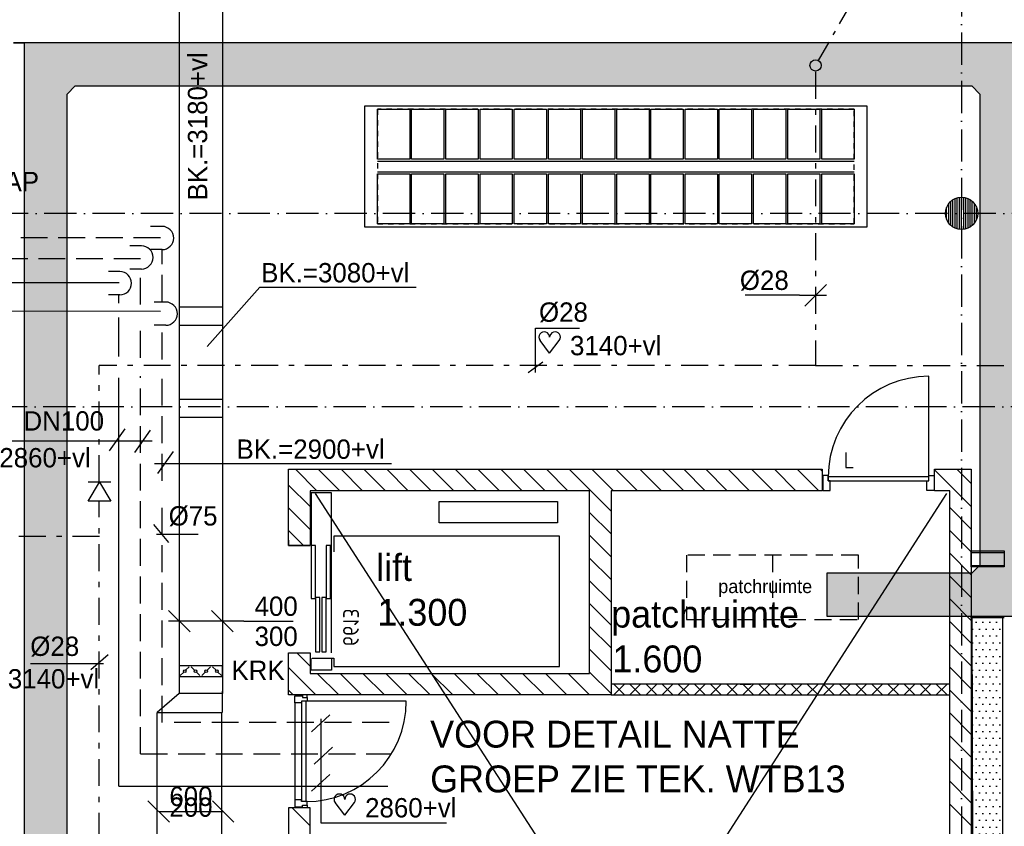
# Model space of a CAD drawing. Extents: x -41378 to 114803, y -24080 to 82188.
# Tile 108 of 137: x 57430 to 66588, y 47924 to 55429. Entities that reach past the tile are written whole.
import ezdxf
from ezdxf.enums import TextEntityAlignment as Align

# ---------------------------------------------------------------- set-up
doc = ezdxf.new("R2010")
doc.units = 0
doc.header["$LTSCALE"] = 50
for name, pattern in [('2322102', [45, 5, -2, 5, -2, 5, -2, 5, -2, 5, -2, 5, -5]), ('2322107', [2000, 1000, 1000]), ('2322108', [7, 5, -2]), ('2322109', [10, 5, -2, 1, -2]), ('2322121', [2000, 1000, 1000]), ('DASHDOT', [9, 6, -1.5, 0, -1.5]), ('HIDDEN', [2, 1, -1]), ('HIDDEN2', [4.7625, 3.175, -1.5875]), ('LURETOUR', [6, 4, -2])]:
    doc.linetypes.add(name, pattern=pattern)
doc.layers.get('0').update_dxf_attribs({"linetype": 'CONTINUOUS'})
for name, color, linetype in [('AL$1----_ALGEMEEN', 7, 'CONTINUOUS'), ('AL$1----_MAATVOERING', 7, 'CONTINUOUS'), ('AL$7----_STRAMIEN', 1, 'DASHDOT'), ('AL22----_BINNENWAND', 7, 'CONTINUOUS'), ('AL28----_KONSTRUKTIE', 3, 'CONTINUOUS'), ('AL32----_BINNENKOZ', 7, 'CONTINUOUS'), ('AL32----_DRAAIR', 7, 'CONTINUOUS'), ('AL32----_DRAAIRICHTING', 1, 'CONTINUOUS'), ('AL66----_TRANSPINST', 7, 'CONTINUOUS'), ('ALXA7---_KALKZVUIL', 1, 'CONTINUOUS'), ('ALXAA---_GEWBETON', 12, 'CONTINUOUS'), ('ALXAB---_PREFABBETON', 1, 'CONTINUOUS'), ('ATN-----_BLOCKNAAM', 2, 'CONTINUOUS'), ('BOUW', 8, 'CONTINUOUS'), ('KABELGGOOT1', 8, 'CONTINUOUS'), ('WL524---', 4, 'CONTINUOUS'), ('WL531---', 4, 'CONTINUOUS'), ('WL561---', 4, 'CONTINUOUS'), ('WL561---_AANVOER', 4, 'CONTINUOUS'), ('WL561---_RETOUR', 4, 'CONTINUOUS'), ('WL562---', 4, 'CONTINUOUS'), ('WL5627--', 4, 'CONTINUOUS'), ('WL570---', 3, 'CONTINUOUS'), ('WL570---_RETOUR', 3, 'CONTINUOUS'), ('WL570---_TOEVOER', 3, 'CONTINUOUS'), ('WM$1----', 1, 'CONTINUOUS'), ('WM531---', 1, 'CONTINUOUS'), ('WM541---', 1, 'CONTINUOUS'), ('WM570---', 1, 'CONTINUOUS')]:
    doc.layers.add(name, color=color, linetype=linetype)
doc.layers.get('0').freeze()
doc.styles.add('BURO-018', font='BUROFONT.shx', dxfattribs={"height": 90})
doc.styles.add('BURO-025', font='BUROFONT.shx', dxfattribs={"height": 250})
doc.styles.get("Standard").update_dxf_attribs({"font": 'ISOCP'})
pattern_1 = [(0, (0, 200000), (31.75, 63.5), [0, -63.5])]

# ---------------------------------------------------------------- blocks, each defined once
blk = doc.blocks.new('LU-2D-K-190')
at = {"color": 0, "linetype": 'CONTINUOUS'}
for p, q in [((-0.5, 200), (0.5, 200)), ((-0.5, -200), (0.5, -200))]:
    blk.add_line(p, q, dxfattribs=at)
blk = doc.blocks.new('*U169', base_point=(59282, 49832.2))
at = {"layer": 'WM570---', "linetype": 'CONTINUOUS'}
for p, q in [((58982.3, 49931.9), (59181.7, 49732.5)), ((59382.3, 49931.9), (59581.7, 49732.5)), ((59682, 49832.2), (58982, 49832.2)), ((59682, 49832.2), (60141.9, 49832.2))]:
    blk.add_line(p, q, dxfattribs=at)
at = {"layer": 'WM570---', "linetype": 'CONTINUOUS', "style": 'BURO-018'}
for s, p in [('400', (59782, 49882.2)), ('300', (59782, 49602.2))]:
    blk.add_text(s, height=180, dxfattribs=at).set_placement(p)
blk = doc.blocks.new('LU-2D-KLC-19064')
at = {"color": 0, "linetype": 'CONTINUOUS'}
for p, q in [((-50, 200), (-50, -200)), ((50, 200), (-50, 200)), ((-8.8, 158.8), (-41.2, 191.2)), ((50, -200), (50, 200)), ((8.8, 141.2), (41.2, 108.8)), ((-8.8, 41.2), (-41.2, 8.8)), ((8.8, 58.8), (41.2, 91.2)), ((-8.8, -41.2), (-41.2, -8.8)), ((8.8, -58.8), (41.2, -91.2)), ((-8.8, -158.8), (-41.2, -191.2)), ((8.8, -141.2), (41.2, -108.8)), ((-50, -200), (50, -200))]:
    blk.add_line(p, q, dxfattribs=at)
for centre in [(0, 150), (0, 50), (0, -50), (0, -150)]:
    blk.add_circle(centre, 12.5, dxfattribs=at)
blk = doc.blocks.new('LU-2D-K-258')
at = {"color": 0, "linetype": 'CONTINUOUS'}
for p, q in [((-0.5, 300), (0.5, 300)), ((-0.5, -300), (0.5, -300))]:
    blk.add_line(p, q, dxfattribs=at)
blk = doc.blocks.new('*U227', base_point=(59176.6, 48393.8))
at = {"layer": 'WM570---', "linetype": 'CONTINUOUS'}
for p, q in [((58776.9, 48493.5), (58976.3, 48294.1)), ((59376.9, 48493.5), (59576.3, 48294.1)), ((58876.6, 48393.8), (59476.6, 48393.8))]:
    blk.add_line(p, q, dxfattribs=at)
at = {"layer": 'WM570---', "linetype": 'CONTINUOUS', "style": 'BURO-018'}
for s, p in [('600', (59176.6, 48443.8)), ('200', (59176.6, 48343.8))]:
    blk.add_text(s, height=180, dxfattribs=at).set_placement(p, align=Align.CENTER)
blk = doc.blocks.new('LDS')
at = {"color": 0, "linetype": 'CONTINUOUS'}
for p, q in [((0, 1), (1, 1)), ((0, -1), (1, -1))]:
    blk.add_line(p, q, dxfattribs=at)
blk.add_arc((0, 0), 1, 90, 270, dxfattribs=at)
blk = doc.blocks.new('3048311')
at = {"color": 0, "linetype": 'CONTINUOUS'}
for p, q in [((-2.5, 1.5), (0, 0)), ((-2.5, -1.5), (-2.5, 1.5)), ((0, -1.5), (0, 1.5)), ((0, 0), (-2.5, -1.5))]:
    blk.add_line(p, q, dxfattribs=at)
at = {"color": 0, "linetype": 'CONTINUOUS', "style": 'BURO-018', "flags": 1}
blk.add_attdef('CV_MATCODE', (0, 0), '', height=1.8, dxfattribs=at)
blk = doc.blocks.new('LDV1109')
at = {"color": 0, "linetype": 'CONTINUOUS'}
for p, q in [((5.875, 10.176), (6.75, 11.691)), ((5.312, 9.202), (5.5, 9.526)), ((4, 6.928), (4.937, 8.552)), ((3.437, 5.954), (3.625, 6.279)), ((2.125, 3.681), (3.062, 5.304)), ((1.562, 2.706), (1.75, 3.031)), ((0.25, 0.433), (1.187, 2.057))]:
    blk.add_line(p, q, dxfattribs=at)
blk.add_lwpolyline([(6.75, 11.691, 0, 1, 0), (5.5, 9.526, 1, 1, 0)], format="xyseb", dxfattribs=at)
blk.add_circle((0, 0), 0.5, dxfattribs=at)
blk = doc.blocks.new('*U256', base_point=(64833.5, 52864.9))
at = {"color": 0, "linetype": 'CONTINUOUS'}
for p, q in [((64933.5, 52964.9), (64733.5, 52764.9)), ((64683.5, 52864.9), (64177.3, 52864.9)), ((64683.5, 52864.9), (64933.5, 52864.9))]:
    blk.add_line(p, q, dxfattribs=at)
at = {"color": 0, "linetype": 'CONTINUOUS', "style": 'BURO-018'}
blk.add_text('%%C28', height=180, dxfattribs=at).set_placement((64583.5, 52914.9), align=Align.RIGHT)
blk = doc.blocks.new('HART')
at = {"color": 1}
for q in [(-39.7, 52.4), (39.7, 52.4)]:
    blk.add_line((0, 0), q, dxfattribs=at)
for centre, start, end in [((-22.1, 65.7), 0, 217.1867), ((22.1, 65.7), 322.8133, 180)]:
    blk.add_arc(centre, 22.1, start, end, dxfattribs=at)

msp = doc.modelspace()

# ---------------------------------------------------------------- hatches: boundary and pattern name
at = {"layer": 'KABELGGOOT1'}
h = msp.add_hatch(dxfattribs=at)
h.set_pattern_fill('DOTS', color=256, scale=40, style=0)
h.set_pattern_definition(pattern_1)
h.paths.add_polyline_path([(57870.6, 45616.5), (57945.6, 45691.5), (60219.3, 45691.5), (60219.3, 46091.5), (57945.4, 46091.5), (57870.6, 46166.5), (57870.6, 54737.5), (57945.4, 54812.5), (66285.3, 54812.5), (66360.3, 54737.5), (66360.3, 50354.5), (66285.3, 50279.5), (64938.3, 50279.5), (64938.3, 49879.5), (66760.3, 49879.5), (66761.3, 55213.5), (57470.6, 55213.5), (57470.6, 39113.3), (57402.2, 39038.3), (53994, 39038.3), (53994, 38637.8), (57870.6, 38638.3)])
h = msp.add_hatch(dxfattribs=at)
h.set_pattern_fill('DOTS', color=256, scale=40, style=0)
h.set_pattern_definition(pattern_1)
h.paths.add_polyline_path([(66573.3, 49868.5), (66285.3, 49868.5), (66286.2, 49615.6), (66573.3, 49615.6)])
h.paths.add_polyline_path([(66573.3, 49879.5), (66285.3, 49879.5), (66285.3, 49868.5), (66573.3, 49868.5)])
h = msp.add_hatch(dxfattribs=at)
h.set_pattern_fill('DOTS', color=256, scale=40, style=0)
h.set_pattern_definition(pattern_1)
h.paths.add_polyline_path([(66573.3, 49628.6), (66286.2, 49628.6), (66293.1, 47651.8), (66573.3, 47651.8)])
h.paths.add_polyline_path([(66573.3, 47651.8), (66293.1, 47651.8), (66299.7, 45766), (66573.3, 45766)])
h.paths.add_polyline_path([(66573.3, 45766), (66299.7, 45766), (66303.3, 44749.5), (66573.3, 44749.5)])

# ---------------------------------------------------------------- linework, layer by layer
at = {"layer": 'AL$1----_ALGEMEEN', "color": 8}
for p, q in [((60637.6, 54625.3), (60637.6, 53501.3)), ((65311.6, 54625.3), (60637.6, 54625.3)), ((60757.6, 54131.3), (60757.6, 54595.3)), ((60757.6, 54595.3), (61057.6, 54595.3)), ((61057.6, 54595.3), (61057.6, 54131.3)), ((61075.6, 54131.3), (61075.6, 54595.3)), ((61075.6, 54595.3), (61375.6, 54595.3)), ((61375.6, 54595.3), (61375.6, 54131.3)), ((61393.6, 54131.3), (61393.6, 54595.3)), ((61393.6, 54595.3), (61693.6, 54595.3)), ((61693.6, 54595.3), (61693.6, 54131.3)), ((61711.6, 54131.3), (61711.6, 54595.3)), ((61711.6, 54595.3), (62011.6, 54595.3)), ((62011.6, 54595.3), (62011.6, 54131.3)), ((62029.6, 54131.3), (62029.6, 54595.3)), ((62029.6, 54595.3), (62329.6, 54595.3)), ((62329.6, 54595.3), (62329.6, 54131.3)), ((62347.6, 54131.3), (62347.6, 54595.3)), ((62347.6, 54595.3), (62647.6, 54595.3)), ((62647.6, 54595.3), (62647.6, 54131.3)), ((62665.6, 54131.3), (62665.6, 54595.3)), ((62665.6, 54595.3), (62965.6, 54595.3)), ((62965.6, 54595.3), (62965.6, 54131.3)), ((62983.6, 54131.3), (62983.6, 54595.3)), ((62983.6, 54595.3), (63283.6, 54595.3)), ((63283.6, 54595.3), (63283.6, 54131.3)), ((63301.6, 54131.3), (63301.6, 54595.3)), ((63301.6, 54595.3), (63601.6, 54595.3)), ((63601.6, 54595.3), (63601.6, 54131.3)), ((63619.6, 54131.3), (63619.6, 54595.3)), ((63619.6, 54595.3), (63919.6, 54595.3)), ((63919.6, 54595.3), (63919.6, 54131.3)), ((63937.6, 54131.3), (63937.6, 54595.3)), ((63937.6, 54595.3), (64237.6, 54595.3)), ((64237.6, 54595.3), (64237.6, 54131.3)), ((64255.6, 54131.3), (64255.6, 54595.3)), ((64255.6, 54595.3), (64555.6, 54595.3)), ((64555.6, 54595.3), (64555.6, 54131.3)), ((64573.6, 54131.3), (64573.6, 54595.3)), ((64573.6, 54595.3), (64873.6, 54595.3)), ((64873.6, 54595.3), (64873.6, 54131.3)), ((64891.6, 54131.3), (64891.6, 54595.3)), ((64891.6, 54595.3), (65191.6, 54595.3)), ((65191.6, 54595.3), (65191.6, 54131.3)), ((65311.6, 53501.3), (65311.6, 54625.3)), ((61057.6, 54131.3), (60757.6, 54131.3)), ((61375.6, 54131.3), (61075.6, 54131.3)), ((61693.6, 54131.3), (61393.6, 54131.3)), ((62011.6, 54131.3), (61711.6, 54131.3)), ((62329.6, 54131.3), (62029.6, 54131.3)), ((62647.6, 54131.3), (62347.6, 54131.3)), ((62965.6, 54131.3), (62665.6, 54131.3)), ((63283.6, 54131.3), (62983.6, 54131.3)), ((63601.6, 54131.3), (63301.6, 54131.3)), ((63919.6, 54131.3), (63619.6, 54131.3)), ((64237.6, 54131.3), (63937.6, 54131.3)), ((64555.6, 54131.3), (64255.6, 54131.3)), ((64873.6, 54131.3), (64573.6, 54131.3)), ((65191.6, 54131.3), (64891.6, 54131.3)), ((60757.6, 54113.3), (65191.6, 54113.3)), ((60757.6, 54013.3), (65191.6, 54013.3)), ((60757.6, 53531.3), (60757.6, 53995.3)), ((60757.6, 53995.3), (61057.6, 53995.3)), ((61057.6, 53995.3), (61057.6, 53531.3)), ((61075.6, 53531.3), (61075.6, 53995.3)), ((61075.6, 53995.3), (61375.6, 53995.3)), ((61375.6, 53995.3), (61375.6, 53531.3)), ((61393.6, 53531.3), (61393.6, 53995.3)), ((61393.6, 53995.3), (61693.6, 53995.3)), ((61693.6, 53995.3), (61693.6, 53531.3)), ((61711.6, 53531.3), (61711.6, 53995.3)), ((61711.6, 53995.3), (62011.6, 53995.3)), ((62011.6, 53995.3), (62011.6, 53531.3)), ((62029.6, 53531.3), (62029.6, 53995.3)), ((62029.6, 53995.3), (62329.6, 53995.3)), ((62329.6, 53995.3), (62329.6, 53531.3)), ((62347.6, 53531.3), (62347.6, 53995.3)), ((62347.6, 53995.3), (62647.6, 53995.3)), ((62647.6, 53995.3), (62647.6, 53531.3)), ((62665.6, 53531.3), (62665.6, 53995.3)), ((62665.6, 53995.3), (62965.6, 53995.3)), ((62965.6, 53995.3), (62965.6, 53531.3)), ((62983.6, 53531.3), (62983.6, 53995.3)), ((62983.6, 53995.3), (63283.6, 53995.3)), ((63283.6, 53995.3), (63283.6, 53531.3)), ((63301.6, 53531.3), (63301.6, 53995.3)), ((63301.6, 53995.3), (63601.6, 53995.3)), ((63601.6, 53995.3), (63601.6, 53531.3)), ((63619.6, 53531.3), (63619.6, 53995.3)), ((63619.6, 53995.3), (63919.6, 53995.3)), ((63919.6, 53995.3), (63919.6, 53531.3)), ((63937.6, 53531.3), (63937.6, 53995.3)), ((63937.6, 53995.3), (64237.6, 53995.3)), ((64237.6, 53995.3), (64237.6, 53531.3)), ((64255.6, 53531.3), (64255.6, 53995.3)), ((64255.6, 53995.3), (64555.6, 53995.3)), ((64555.6, 53995.3), (64555.6, 53531.3)), ((64573.6, 53531.3), (64573.6, 53995.3)), ((64573.6, 53995.3), (64873.6, 53995.3)), ((64873.6, 53995.3), (64873.6, 53531.3)), ((64891.6, 53531.3), (64891.6, 53995.3)), ((64891.6, 53995.3), (65191.6, 53995.3)), ((65191.6, 53995.3), (65191.6, 53531.3)), ((60637.6, 53501.3), (65311.6, 53501.3)), ((61057.6, 53531.3), (60757.6, 53531.3)), ((61375.6, 53531.3), (61075.6, 53531.3)), ((61693.6, 53531.3), (61393.6, 53531.3)), ((62011.6, 53531.3), (61711.6, 53531.3)), ((62329.6, 53531.3), (62029.6, 53531.3)), ((62647.6, 53531.3), (62347.6, 53531.3)), ((62965.6, 53531.3), (62665.6, 53531.3)), ((63283.6, 53531.3), (62983.6, 53531.3)), ((63601.6, 53531.3), (63301.6, 53531.3)), ((63919.6, 53531.3), (63619.6, 53531.3)), ((64237.6, 53531.3), (63937.6, 53531.3)), ((64555.6, 53531.3), (64255.6, 53531.3)), ((64873.6, 53531.3), (64573.6, 53531.3)), ((65191.6, 53531.3), (64891.6, 53531.3))]:
    msp.add_line(p, q, dxfattribs=at)
at = {"layer": 'AL$1----_ALGEMEEN', "color": 8, "linetype": 'HIDDEN'}
for p, q in [((60757.6, 54595.3), (60757.6, 53531.3)), ((65191.6, 54595.3), (60757.6, 54595.3)), ((65191.6, 53531.3), (65191.6, 54595.3)), ((60757.6, 53531.3), (65191.6, 53531.3))]:
    msp.add_line(p, q, dxfattribs=at)
at = {"layer": 'AL$1----_MAATVOERING', "color": 8}
for p, q in [((65114.4, 51402), (65114.4, 51263)), ((65114.4, 51263), (65181.4, 51263))]:
    msp.add_line(p, q, dxfattribs=at)
at = {"layer": 'AL$7----_STRAMIEN', "color": 1}
for p, q in [((66191, 80064.7), (66191, 10167.3)), ((112869.9, 53627.3), (10184, 53627.3)), ((112410.4, 51827.3), (-35182.3, 51827.3))]:
    msp.add_line(p, q, dxfattribs=at)
at = {"layer": 'AL22----_BINNENWAND', "color": 8}
for p, q in [((64231, 51047.3), (64131, 51047.3)), ((66281, 50487.3), (66588.5, 50487.3)), ((66281, 50337.3), (66281, 50487.3)), ((66588.5, 50487.3), (66588.5, 50337.3)), ((66588.5, 50337.3), (66281, 50337.3)), ((66081, 49247.3), (62931, 49247.3)), ((62931, 49247.3), (62931, 49147.3)), ((66081, 49247.3), (62931, 49247.3)), ((62931, 49247.3), (62931, 49147.3)), ((66081, 49247.3), (62931, 49247.3)), ((62931, 49247.3), (62931, 49147.3)), ((64131, 49247.3), (64231, 49247.3)), ((66081, 49147.3), (66081, 49247.3)), ((66081, 49147.3), (66081, 49247.3)), ((66081, 49147.3), (66081, 49247.3)), ((62931, 49147.3), (66081, 49147.3)), ((62931, 49147.3), (66081, 49147.3)), ((62931, 49147.3), (66081, 49147.3))]:
    msp.add_line(p, q, dxfattribs=at)
at = {"layer": 'AL22----_BINNENWAND', "color": 8, "linetype": 'CONTINUOUS'}
for p, q in [((66281, 50472.3), (66588.5, 50472.3)), ((66281, 50352.3), (66588.5, 50352.3))]:
    msp.add_line(p, q, dxfattribs=at)
at = {"layer": 'AL28----_KONSTRUKTIE', "color": 8, "linetype": 'CONTINUOUS'}
for p, q in [((59931, 50537.5), (59931, 51247.3)), ((59931, 51247.3), (62931, 51247.3)), ((62931, 51247.3), (64237.9, 51247.3)), ((64084.2, 51247.3), (64894, 51247.3)), ((64894, 51247.3), (64894, 51047.3)), ((65940.6, 51047.3), (65940.6, 51247.3)), ((65940.6, 51247.3), (66281, 51247.3)), ((66281, 51247.3), (66281, 51247.3)), ((66281, 51247.3), (66281, 41647.3)), ((62731, 51047.3), (60131, 51047.3)), ((60131, 51047.3), (60131, 50537.5)), ((62731, 49347.5), (62731, 51047.3)), ((64225.8, 51047.3), (62931, 51047.3)), ((62931, 51047.3), (62931, 49147.5)), ((63034.2, 51047.3), (63006, 51047.3)), ((64894, 51047.3), (64084.2, 51047.3)), ((66081, 51047.3), (65940.6, 51047.3)), ((66081, 41847.3), (66081, 51047.3)), ((60131, 50537.5), (59931, 50537.5)), ((59931, 49147.5), (59931, 49537.8)), ((59931, 49537.8), (60131, 49537.8)), ((60131, 49537.8), (60131, 49347.5)), ((60131, 49347.5), (62731, 49347.5)), ((60131, 49147.5), (59931, 49147.5)), ((62931, 49147.5), (60131, 49147.5)), ((60131, 49147.5), (60131, 49147.5)), ((60131, 48097.5), (59931, 48097.5)), ((59931, 48097.5), (59931, 46242.8)), ((60131, 46242.8), (60131, 48097.5))]:
    msp.add_line(p, q, dxfattribs=at)
at = {"layer": 'AL28----_KONSTRUKTIE', "color": 8}
msp.add_circle((66191, 53627.3), 150, dxfattribs=at)
at = {"layer": 'AL32----_BINNENKOZ', "color": 8}
for p, q in [((64951, 51188.3), (64901, 51188.3)), ((64901, 51188.3), (64901, 51049.3)), ((64951, 51137.3), (64951, 51188.3)), ((65885, 51177.3), (64951, 51177.3)), ((65885, 51177.3), (64951, 51177.3)), ((64951, 51177.3), (64951, 51137.3)), ((64968, 51137.3), (64951, 51137.3)), ((64951, 51137.3), (65885, 51137.3)), ((64968, 51049.3), (64968, 51137.3)), ((65868, 51137.3), (65885, 51137.3)), ((65868, 51049.3), (65868, 51137.3)), ((65885, 51137.3), (65885, 51188.3)), ((65885, 51188.3), (65935, 51188.3)), ((65885, 51137.3), (65885, 51177.3)), ((65935, 51188.3), (65935, 51049.3)), ((64901, 51049.3), (64968, 51049.3)), ((65935, 51049.3), (65868, 51049.3)), ((59989.1, 49071.8), (59989.1, 49138.8)), ((59989.1, 49138.8), (60059.1, 49138.8)), ((60103.1, 49146.8), (60059.1, 49146.8)), ((60059.1, 49146.8), (60059.1, 49123.8)), ((60059.1, 49138.8), (60059.1, 49123.8)), ((60059.1, 49123.8), (60103.1, 49123.8)), ((60103.1, 49123.8), (60103.1, 49146.8)), ((60103.1, 49123.8), (60103.1, 49088.8)), ((60052.1, 49071.8), (59989.1, 49071.8)), ((60103.1, 49088.8), (60052.1, 49088.8)), ((60052.1, 49088.8), (60052.1, 49071.8)), ((60052.1, 49088.8), (60052.1, 48154.8)), ((60092.1, 49088.8), (60092.1, 48154.8)), ((60052.1, 48171.8), (59989.1, 48171.8)), ((59989.1, 48171.8), (59989.1, 48104.8)), ((59989.1, 48104.8), (60059.1, 48104.8)), ((60052.1, 48154.8), (60052.1, 48171.8)), ((60103.1, 48154.8), (60052.1, 48154.8)), ((60059.1, 48096.8), (60059.1, 48119.8)), ((60059.1, 48104.8), (60059.1, 48119.8)), ((60059.1, 48119.8), (60103.1, 48119.8)), ((60103.1, 48096.8), (60059.1, 48096.8)), ((60103.1, 48119.8), (60103.1, 48154.8)), ((60103.1, 48119.8), (60103.1, 48096.8))]:
    msp.add_line(p, q, dxfattribs=at)
at = {"layer": 'AL32----_BINNENKOZ', "color": 8, "linetype": 'CONTINUOUS'}
msp.add_line((59989.1, 49071.8), (59989.1, 48171.8), dxfattribs=at)
at = {"layer": 'AL32----_DRAAIR', "color": 8}
msp.add_line((61026.1, 49088.8), (60092.1, 49088.8), dxfattribs=at)
msp.add_arc((60092.1, 49088.8), 934, 270, 0, dxfattribs=at)
at = {"layer": 'AL32----_DRAAIRICHTING', "color": 8}
msp.add_line((65885, 51177.3), (65885, 52111.3), dxfattribs=at)
msp.add_arc((65885, 51177.3), 934, 90, 180, dxfattribs=at)
at = {"layer": 'AL66----_TRANSPINST', "color": 8, "linetype": 'CONTINUOUS'}
for p, q in [((60331, 51027.5), (60141, 51027.5)), ((60141, 51027.5), (60141, 50537.5)), ((60331, 50537.5), (60331, 51027.5)), ((61331, 50947.5), (62431, 50947.5)), ((62431, 50947.5), (62431, 50747.5)), ((62431, 50747.5), (61331, 50747.5)), ((59931, 50587.5), (59931, 50537.5)), ((62451, 50622.5), (60351, 50622.5)), ((60351, 50622.5), (60351, 50477.5)), ((62451, 49412.5), (62451, 50622.5)), ((59931, 50537.5), (60131, 50537.5)), ((60181, 50537.5), (60141, 50537.5)), ((60181, 50042.5), (60181, 50537.5)), ((60321, 50537.5), (60281, 50537.5)), ((60321, 50042.5), (60321, 50537.5)), ((60331, 49537.5), (60331, 50537.5)), ((60141, 50042.5), (60181, 50042.5)), ((60221, 50052.5), (60181, 50052.5)), ((60221, 49547.5), (60221, 50052.5)), ((60281, 50052.5), (60241, 50052.5)), ((60281, 49547.5), (60281, 50052.5)), ((60281, 50042.5), (60321, 50042.5)), ((59931, 49487.5), (59931, 49537.5)), ((59931, 49537.5), (60131, 49537.5)), ((60141, 49377.5), (60141, 49487.5)), ((60151, 49487.5), (60351, 49487.5)), ((60181, 49547.5), (60221, 49547.5)), ((60241, 49547.5), (60281, 49547.5)), ((60331, 49487.5), (60331, 49377.5)), ((60351, 49487.5), (60351, 49412.5)), ((60331, 49377.5), (60141, 49377.5)), ((60351, 49412.5), (62451, 49412.5))]:
    msp.add_line(p, q, dxfattribs=at)
at = {"layer": 'AL66----_TRANSPINST', "color": 8}
for p, q in [((61331, 50747.5), (61331, 50947.5)), ((60141, 50537.5), (60141, 50042.5)), ((60281, 50537.5), (60281, 50042.5)), ((60181, 50052.5), (60181, 49547.5)), ((60241, 50052.5), (60241, 49547.5))]:
    msp.add_line(p, q, dxfattribs=at)
at = {"layer": 'ALXA7---_KALKZVUIL', "color": 8}
for p, q in [((63056, 49247.3), (62956, 49147.3)), ((62956, 49247.3), (63056, 49147.3)), ((63056, 49247.3), (62956, 49147.3)), ((62956, 49247.3), (63056, 49147.3)), ((63206, 49247.3), (63106, 49147.3)), ((63106, 49247.3), (63206, 49147.3)), ((63206, 49247.3), (63106, 49147.3)), ((63106, 49247.3), (63206, 49147.3)), ((63356, 49247.3), (63256, 49147.3)), ((63256, 49247.3), (63356, 49147.3)), ((63356, 49247.3), (63256, 49147.3)), ((63256, 49247.3), (63356, 49147.3)), ((63506, 49247.3), (63406, 49147.3)), ((63406, 49247.3), (63506, 49147.3)), ((63506, 49247.3), (63406, 49147.3)), ((63406, 49247.3), (63506, 49147.3)), ((63656, 49247.3), (63556, 49147.3)), ((63556, 49247.3), (63656, 49147.3)), ((63656, 49247.3), (63556, 49147.3)), ((63556, 49247.3), (63656, 49147.3)), ((63806, 49247.3), (63706, 49147.3)), ((63706, 49247.3), (63806, 49147.3)), ((63806, 49247.3), (63706, 49147.3)), ((63706, 49247.3), (63806, 49147.3)), ((63956, 49247.3), (63856, 49147.3)), ((63856, 49247.3), (63956, 49147.3)), ((63956, 49247.3), (63856, 49147.3)), ((63856, 49247.3), (63956, 49147.3)), ((64106, 49247.3), (64006, 49147.3)), ((64006, 49247.3), (64106, 49147.3)), ((64106, 49247.3), (64006, 49147.3)), ((64006, 49247.3), (64106, 49147.3)), ((64256, 49247.3), (64156, 49147.3)), ((64156, 49247.3), (64256, 49147.3)), ((64256, 49247.3), (64156, 49147.3)), ((64156, 49247.3), (64256, 49147.3)), ((64406, 49247.3), (64306, 49147.3)), ((64306, 49247.3), (64406, 49147.3)), ((64406, 49247.3), (64306, 49147.3)), ((64306, 49247.3), (64406, 49147.3)), ((64556, 49247.3), (64456, 49147.3)), ((64456, 49247.3), (64556, 49147.3)), ((64556, 49247.3), (64456, 49147.3)), ((64456, 49247.3), (64556, 49147.3)), ((64706, 49247.3), (64606, 49147.3)), ((64606, 49247.3), (64706, 49147.3)), ((64706, 49247.3), (64606, 49147.3)), ((64606, 49247.3), (64706, 49147.3)), ((64856, 49247.3), (64756, 49147.3)), ((64756, 49247.3), (64856, 49147.3)), ((64856, 49247.3), (64756, 49147.3)), ((64756, 49247.3), (64856, 49147.3)), ((65006, 49247.3), (64906, 49147.3)), ((64906, 49247.3), (65006, 49147.3)), ((65006, 49247.3), (64906, 49147.3)), ((64906, 49247.3), (65006, 49147.3)), ((65156, 49247.3), (65056, 49147.3)), ((65056, 49247.3), (65156, 49147.3)), ((65156, 49247.3), (65056, 49147.3)), ((65056, 49247.3), (65156, 49147.3)), ((65306, 49247.3), (65206, 49147.3)), ((65206, 49247.3), (65306, 49147.3)), ((65306, 49247.3), (65206, 49147.3)), ((65206, 49247.3), (65306, 49147.3)), ((65456, 49247.3), (65356, 49147.3)), ((65356, 49247.3), (65456, 49147.3)), ((65456, 49247.3), (65356, 49147.3)), ((65356, 49247.3), (65456, 49147.3)), ((65606, 49247.3), (65506, 49147.3)), ((65506, 49247.3), (65606, 49147.3)), ((65606, 49247.3), (65506, 49147.3)), ((65506, 49247.3), (65606, 49147.3)), ((65756, 49247.3), (65656, 49147.3)), ((65656, 49247.3), (65756, 49147.3)), ((65756, 49247.3), (65656, 49147.3)), ((65656, 49247.3), (65756, 49147.3)), ((65906, 49247.3), (65806, 49147.3)), ((65806, 49247.3), (65906, 49147.3)), ((65906, 49247.3), (65806, 49147.3)), ((65806, 49247.3), (65906, 49147.3)), ((66056, 49247.3), (65956, 49147.3)), ((65956, 49247.3), (66056, 49147.3)), ((66056, 49247.3), (65956, 49147.3)), ((65956, 49247.3), (66056, 49147.3))]:
    msp.add_line(p, q, dxfattribs=at)
at = {"layer": 'ALXAA---_GEWBETON', "color": 8}
for p, q in [((66131, 53489.9), (66131, 53764.8)), ((66151, 53482.8), (66151, 53771.9)), ((66171, 53478.7), (66171, 53776)), ((66191, 53477.3), (66191, 53777.3)), ((66211, 53478.7), (66211, 53776)), ((66231, 53482.8), (66231, 53771.9)), ((66251, 53489.9), (66251, 53764.8)), ((66051, 53573.5), (66051, 53681.2)), ((66071, 53537.3), (66071, 53717.3)), ((66091, 53515.5), (66091, 53739.1)), ((66111, 53500.4), (66111, 53754.2)), ((66271, 53500.4), (66271, 53754.2)), ((66291, 53515.5), (66291, 53739.1)), ((66311, 53537.3), (66311, 53717.3)), ((66331, 53573.5), (66331, 53681.2))]:
    msp.add_line(p, q, dxfattribs=at)
at = {"layer": 'ALXAB---_PREFABBETON', "color": 8}
for p, q in [((60195.3, 51047.3), (59995.3, 51247.3)), ((60407.4, 51047.3), (60207.4, 51247.3)), ((60619.5, 51047.3), (60419.5, 51247.3)), ((60831.7, 51047.3), (60631.7, 51247.3)), ((61043.8, 51047.3), (60843.8, 51247.3)), ((61255.9, 51047.3), (61055.9, 51247.3)), ((61468, 51047.3), (61268, 51247.3)), ((61680.2, 51047.3), (61480.2, 51247.3)), ((61892.3, 51047.3), (61692.3, 51247.3)), ((62104.4, 51047.3), (61904.4, 51247.3)), ((62316.6, 51047.3), (62116.6, 51247.3)), ((62528.7, 51047.3), (62328.7, 51247.3)), ((62931, 50857.2), (62540.8, 51247.3)), ((62953, 51047.3), (62753, 51247.3)), ((63176.3, 51047.3), (62976.3, 51247.3)), ((63399, 51047.3), (63199, 51247.3)), ((63607, 51047.3), (63407, 51247.3)), ((63806.2, 51047.3), (63606.2, 51247.3)), ((64011.3, 51047.3), (63811.3, 51247.3)), ((64219.3, 51047.3), (64019.3, 51247.3)), ((64437.9, 51047.3), (64237.9, 51247.3)), ((64650, 51047.3), (64450, 51247.3)), ((64862.2, 51047.3), (64662.2, 51247.3)), ((64894, 51227.6), (64874.3, 51247.3)), ((66281, 50901.3), (65940.6, 51241.7)), ((66281, 51113.4), (66147.1, 51247.3)), ((60131, 50899.5), (59931, 51099.5)), ((60131, 50687.3), (59931, 50887.3)), ((62931, 50645), (62731, 50845)), ((66281, 50689.2), (66081, 50889.2)), ((60068.7, 50537.5), (59931, 50675.2)), ((66281, 50477), (66081, 50677)), ((62931, 50432.9), (62731, 50632.9)), ((66281, 50264.9), (66081, 50464.9)), ((62931, 50220.8), (62731, 50420.8)), ((62931, 50008.7), (62731, 50208.7)), ((66281, 50052.8), (66081, 50252.8)), ((66281, 49840.6), (66081, 50040.6)), ((62931, 49796.5), (62731, 49996.5)), ((66281, 49628.5), (66081, 49828.5)), ((62931, 49584.4), (62731, 49784.4)), ((62931, 49372.3), (62731, 49572.3)), ((66281, 49416.4), (66081, 49616.4)), ((60131, 49414.5), (60007.7, 49537.8)), ((60185.9, 49147.5), (59931, 49402.4)), ((66281, 49204.2), (66081, 49404.2)), ((60398.1, 49147.5), (60198.1, 49347.5)), ((60610.2, 49147.5), (60410.2, 49347.5)), ((60822.3, 49147.5), (60622.3, 49347.5)), ((61034.5, 49147.5), (60834.5, 49347.5)), ((61246.6, 49147.5), (61046.6, 49347.5)), ((61458.7, 49147.5), (61258.7, 49347.5)), ((61670.9, 49147.5), (61470.9, 49347.5)), ((61883, 49147.5), (61683, 49347.5)), ((62095.1, 49147.5), (61895.1, 49347.5)), ((62307.3, 49147.5), (62107.3, 49347.5)), ((62519.4, 49147.5), (62319.4, 49347.5)), ((62731.5, 49147.5), (62531.5, 49347.5)), ((62931, 49160.1), (62731, 49360.1)), ((59973.8, 49147.5), (59931, 49190.3)), ((66281, 48992.1), (66081, 49192.1)), ((66281, 48780), (66081, 48980)), ((66281, 48567.8), (66081, 48767.8)), ((66281, 48355.7), (66081, 48555.7)), ((66281, 48143.6), (66081, 48343.6)), ((60131, 47929.6), (59963.1, 48097.5)), ((66281, 47931.4), (66081, 48131.4))]:
    msp.add_line(p, q, dxfattribs=at)
at = {"layer": 'KABELGGOOT1'}
for p, q in [((66761.3, 55213.5, 2750), (57371.8, 55213.5, 2750)), ((57371.8, 55213.5, 2750), (57470.6, 55212.5, 2750)), ((57470.6, 55212.5, 2750), (57470.6, 39113.3, 2750)), ((57870.6, 54737.5, 2750), (57945.4, 54812.5, 2750)), ((57945.4, 54812.5, 2750), (66285.3, 54812.5, 2750)), ((66285.3, 54812.5, 2750), (66360.3, 54737.5, 2750)), ((57870.6, 46166.5, 2750), (57870.6, 54737.5, 2750)), ((66360.3, 54737.5, 2750), (66360.3, 50354.5, 2750)), ((66360.3, 50354.5, 2750), (66285.3, 50279.5, 2750)), ((66285.3, 50279.5, 2750), (64938.3, 50279.5, 2750)), ((64938.3, 50279.5, 2750), (64938.3, 49879.5, 2750)), ((64938.3, 49879.5, 2750), (66760.3, 49879.5, 2750)), ((66274.3, 49868.5), (66588.6, 49868.5)), ((66285.3, 49879.5, 2750), (66303.3, 44749.5, 2750)), ((66573.3, 44749.5, 2750), (66573.3, 49879.5, 2750))]:
    msp.add_line(p, q, dxfattribs=at)
at = {"layer": 'WL524---', "linetype": '2322121'}
msp.add_line((58739.4, 52713.5), (55074.5, 52720.8), dxfattribs=at)
at = {"layer": 'WL531---', "linetype": '2322109'}
for p, q in [((64833.5, 54943.4), (64833.5, 52212.8)), ((64833.5, 52212.8), (58167.7, 52212.8)), ((58167.7, 51127.5), (58167.7, 52212.8)), ((64833.5, 52212.8), (66898.9, 52212.8)), ((58167.7, 44299.7), (58167.7, 50951.1)), ((58172, 50620.4), (55889.8, 50620.4))]:
    msp.add_line(p, q, dxfattribs=at)
at = {"layer": 'WL561---', "color": 1}
for p, q in [((62227.7, 52558.1), (62636.2, 52558.1)), ((62227.7, 52145.3), (62227.7, 52558.1)), ((62159.9, 52145.3), (62295.5, 52247))]:
    msp.add_line(p, q, dxfattribs=at)
at = {"layer": 'WL561---_AANVOER', "linetype": '2322107'}
for p, q in [((49197.2, 52983.5), (58354.9, 52983.5)), ((58353.7, 52792.2), (58353.7, 52868.9)), ((58353.7, 52295.4), (58353.7, 52659.5)), ((58353.7, 48298.4), (58353.7, 52097)), ((58353.7, 48298.4), (60854.2, 48298.4))]:
    msp.add_line(p, q, dxfattribs=at)
at = {"layer": 'WL561---_AANVOER', "color": 8, "linetype": 'HIDDEN2'}
for p, q in [((65231, 50447.3), (63631, 50447.3)), ((63631, 50447.3), (63631, 49847.3)), ((64431, 50447.3), (64431, 49847.3)), ((65231, 49847.3), (65231, 50447.3)), ((63631, 49847.3), (65231, 49847.3))]:
    msp.add_line(p, q, dxfattribs=at)
at = {"layer": 'WL561---_RETOUR', "linetype": '2322108'}
for p, q in [((49204.3, 53207.2), (58552.6, 53207.2)), ((58553.7, 52778.9), (58553.7, 53100.5)), ((58553.7, 52284.6), (58553.7, 52619.7)), ((58553.7, 48598.4), (58553.7, 52114.1)), ((58553.7, 48598.4), (60877.3, 48598.4))]:
    msp.add_line(p, q, dxfattribs=at)
at = {"layer": 'WL5627--', "color": 4, "linetype": '2322102'}
for p, q in [((58739.4, 53400.9), (56631.2, 53400.9)), ((58756.3, 52805.4), (58756.3, 53292.8)), ((58756.3, 52267.5), (58756.3, 52566.6)), ((58756.3, 48888.9), (58756.3, 52131.1)), ((60865.8, 48888.9), (58756.3, 48888.9))]:
    msp.add_line(p, q, dxfattribs=at)
at = {"layer": 'WL570---'}
msp.add_line((59314.9, 48984.6), (59314.9, 49183.3), dxfattribs=at)
at = {"layer": 'WL570---_RETOUR', "color": 3, "linetype": 'CONTINUOUS'}
for p, q in [((58912.5, 52756.5), (59310.9, 52756.5)), ((58912.5, 52588), (59310.9, 52588)), ((58912.5, 51898.8), (59310.9, 51898.8)), ((58912.5, 51730.4), (59310.9, 51730.4))]:
    msp.add_line(p, q, dxfattribs=at)
at = {"layer": 'WL570---_TOEVOER', "color": 1, "linetype": 'CONTINUOUS'}
for p, q in [((66051.1, 51020.4), (60160.7, 41877.7)), ((65990.8, 42018.3), (60180.8, 51020.4)), ((60145.1, 48804.7), (60314, 48961.4)), ((60229.6, 48925.3), (60229.6, 47956.7)), ((60169.2, 48503.3), (60338.1, 48660)), ((60145.1, 48250.1), (60314, 48406.8)), ((60229.6, 47956.7), (61400.4, 47956.7))]:
    msp.add_line(p, q, dxfattribs=at)
at = {"layer": 'WM$1----'}
for p, q in [((58673.4, 50731.3), (58814.8, 50566.4)), ((58702.6, 50643.2), (59091.6, 50643.2)), ((57530.4, 49440.3), (58210.1, 49440.3))]:
    msp.add_line(p, q, dxfattribs=at)
at = {"layer": 'WM570---'}
for p, q in [((59173, 52388.9), (59664.7, 52941.8)), ((59664.7, 52941.8), (61118.9, 52941.8)), ((58265, 51418.5), (58411.8, 51623.9)), ((58499.8, 51403.8), (58646.6, 51609.2)), ((58661.3, 51506.5), (57281.6, 51506.5)), ((58714.7, 51205.6), (58861.5, 51411)), ((58682.6, 51300.3), (60889.1, 51300.3)), ((58092.1, 49384.1), (58253.8, 49522.6))]:
    msp.add_line(p, q, dxfattribs=at)
at = {"layer": 'WM570---', "color": 3}
for p, q in [((58914.9, 49159.6), (58709.4, 48984.6)), ((59314.9, 49159.6), (58914.9, 49159.6)), ((58709.4, 48984.6), (59313.4, 48984.6))]:
    msp.add_line(p, q, dxfattribs=at)

# ---------------------------------------------------------------- block references
at = {"layer": 'WL531---', "color": 2, "xscale": 105, "yscale": 105, "zscale": 105}
msp.add_blockref('LDV1109', (64833.5, 55003.4), dxfattribs=at)
at = {"layer": 'WL561---', "color": 2, "xscale": 70, "yscale": 70, "zscale": 70, "rotation": 90}
msp.add_blockref('3048311', (58171.5, 51126.1), dxfattribs=at)
at = {"layer": 'WL562---', "color": 2, "xscale": 108, "yscale": 108, "zscale": 108, "rotation": 180}
for p in [(58754.7, 53397.8), (58562.2, 53217.4), (58362.6, 52977.3), (58788.8, 52693.8)]:
    msp.add_blockref('LDS', p, dxfattribs=at)
at = {"layer": 'WL570---_RETOUR', "color": 3, "linetype": 'LURETOUR', "xscale": 7429.694739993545, "rotation": 270.0000000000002}
msp.add_blockref('LU-2D-K-190', (59114.9, 52874.5), dxfattribs=at)
at = {"layer": 'WL570---_TOEVOER', "rotation": 90}
msp.add_blockref('LU-2D-KLC-19064', (59114.9, 49368.1), dxfattribs=at)
at = {"layer": 'WL570---_TOEVOER', "linetype": 'CONTINUOUS', "xscale": 1168.452343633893, "rotation": 90}
msp.add_blockref('LU-2D-K-258', (59009.4, 48400.3), dxfattribs=at)
at = {"layer": 'WM531---'}
msp.add_blockref('*U256', (64833.5, 52864.9), dxfattribs=at)
at = {"layer": 'WM570---', "xscale": 2.25, "yscale": 2.25, "zscale": 2.25}
for p in [(62359.4, 52327.2), (60453.4, 48027.3)]:
    msp.add_blockref('HART', p, dxfattribs=at)
at = {"layer": 'WM570---'}
for name, p in [('*U169', (59114.9, 49832.2)), ('*U227', (59023, 48063.3))]:
    msp.add_blockref(name, p, dxfattribs=at)

# ---------------------------------------------------------------- texts
at = {"layer": 'ATN-----_BLOCKNAAM', "color": 8, "linetype": 'CONTINUOUS', "text_generation_flag": 4}
msp.add_text('6613', height=146.97, rotation=90, dxfattribs=at).set_placement((60437.8, 49600.7))
at = {"layer": 'BOUW', "style": 'BURO-025'}
for s, height, p in [('lift', 250, (60745.4, 50207.3)), ('patchruimte', 125, (63928, 50094.4)), ('1.300', 250, (60757.3, 49790.6)), ('patchruimte', 250, (62931.3, 49773.6)), ('1.600', 250, (62943.2, 49356.9))]:
    msp.add_text(s, height=height, dxfattribs=at).set_placement(p)
at = {"layer": 'WL561---', "color": 1, "style": 'BURO-018'}
msp.add_text('%%C28', height=180, dxfattribs=at).set_placement((62260.3, 52618.8))
at = {"layer": 'WL570---', "color": 1, "style": 'BURO-018'}
msp.add_text('BK.=3180+vl', height=180, rotation=90, dxfattribs=at).set_placement((59174.3, 53747.3))
at = {"layer": 'WL570---_RETOUR', "color": 1, "style": 'BURO-018'}
msp.add_text('KRK', height=180, dxfattribs=at).set_placement((59399.5, 49285.9))
at = {"layer": 'WM$1----', "color": 1, "style": 'BURO-018'}
for s, p in [('DN100', (57465.3, 51606.3)), ('%%C75', (58815.6, 50723)), ('%%C28', (57528.4, 49509.7))]:
    msp.add_text(s, height=180, dxfattribs=at).set_placement(p)
at = {"layer": 'WM541---', "color": 2, "style": 'BURO-025'}
for s, p in [('VOOR DETAIL NATTE', (61247.9, 48657.1)), ('GROEP ZIE TEK. WTB13', (61247.9, 48240.4))]:
    msp.add_text(s, height=250, dxfattribs=at).set_placement(p)
at = {"layer": 'WM570---', "color": 1, "style": 'BURO-018'}
for s, p in [('2X AFTAP', (56473.4, 53833.6)), ('BK.=3080+vl', (59676.1, 52985.2)), ('3140+vl', (62548.8, 52307.1)), ('BK.=2900+vl', (59446.3, 51343.6)), ('2860+vl', (57240.6, 51263.9)), ('3140+vl', (57319.7, 49207)), ('2860+vl', (60642.8, 48007.2))]:
    msp.add_text(s, height=180, dxfattribs=at).set_placement(p)

doc.saveas('drawing.dxf')
